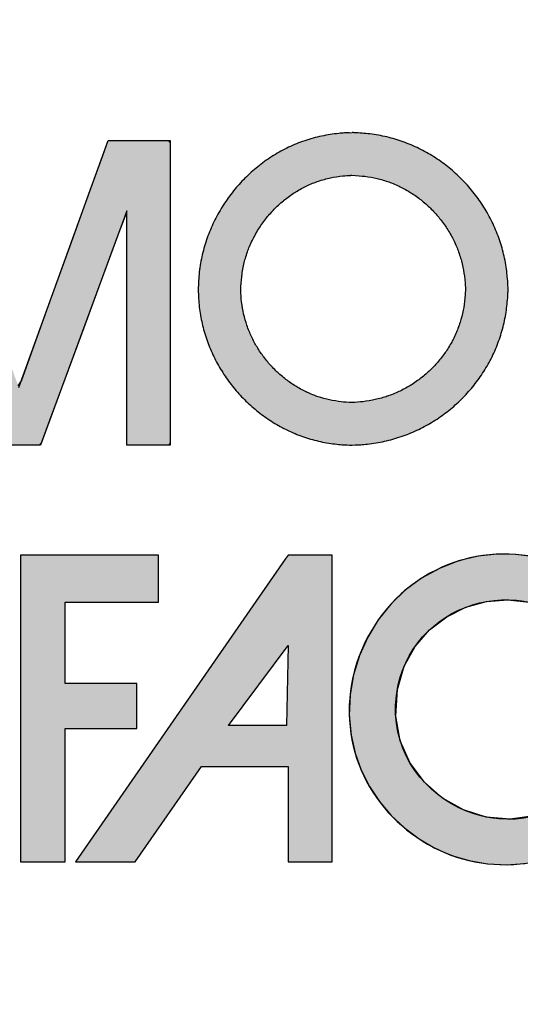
# Model space of a CAD drawing. Header units: inches. Extents: x 0 to 100, y 0 to 75.
# Tile 7 of 13: x 91.2 to 93.2, y 3.94 to 7.89. Entities that reach past the tile are written whole.
import ezdxf
from ezdxf import colors
from ezdxf.entities.mleader import LeaderData, LeaderLine
from ezdxf.math import Vec2, Vec3

# ---------------------------------------------------------------- set-up
doc = ezdxf.new("R2010")
doc.units = ezdxf.units.IN
doc.header["$MEASUREMENT"] = 0
doc.layers.add('Default', color=7, linetype='Continuous')

# ---------------------------------------------------------------- blocks, each defined once
blk = doc.blocks.new('_DOT')
at = {"color": 0}
blk.add_line((0, 0), (-1, 0), dxfattribs=at)
at = {"color": 0, "const_width": 0.333}
blk.add_lwpolyline([(-0.1665, 0, 1), (0.1665, 0, 1)], format="xyb", close=True, dxfattribs=at)
blk = doc.blocks.new('block_2')
at = {"layer": 'Default', "linetype": 'Continuous'}
for points in [[(-0.14629, 0.22347), (-0.14629, 0.21744), (-0.14629, 0.20105), (-0.14629, 0.17691), (-0.14629, 0.1476), (-0.14629, 0.1157), (-0.14629, 0.0838), (-0.14629, 0.05449), (-0.14629, 0.03035), (-0.14629, 0.01397), (-0.14629, 0.00793), (-0.14541, 0.00793), (-0.14302, 0.00793), (-0.13949, 0.00793), (-0.13521, 0.00793), (-0.13055, 0.00793), (-0.12589, 0.00793), (-0.1216, 0.00793), (-0.11808, 0.00793), (-0.11568, 0.00793), (-0.1148, 0.00793), (-0.1148, 0.01056), (-0.1148, 0.0177), (-0.1148, 0.02821), (-0.1148, 0.04098), (-0.1148, 0.05487), (-0.1148, 0.06876), (-0.1148, 0.08153), (-0.1148, 0.09204), (-0.1148, 0.09918), (-0.1148, 0.10181), (-0.11339, 0.10181), (-0.10957, 0.10181), (-0.10393, 0.10181), (-0.09709, 0.10181), (-0.08964, 0.10181), (-0.08219, 0.10181), (-0.07535, 0.10181), (-0.06971, 0.10181), (-0.06589, 0.10181), (-0.06448, 0.10181), (-0.06448, 0.10269), (-0.06448, 0.10508), (-0.06448, 0.1086), (-0.06448, 0.11288), (-0.06448, 0.11753), (-0.06448, 0.12219), (-0.06448, 0.12647), (-0.06448, 0.12999), (-0.06448, 0.13238), (-0.06448, 0.13326), (-0.06589, 0.13326), (-0.06971, 0.13326), (-0.07535, 0.13326), (-0.08219, 0.13326), (-0.08964, 0.13326), (-0.09709, 0.13326), (-0.10393, 0.13326), (-0.10957, 0.13326), (-0.11339, 0.13326), (-0.1148, 0.13326), (-0.1148, 0.13486), (-0.1148, 0.1392), (-0.1148, 0.14561), (-0.1148, 0.15338), (-0.1148, 0.16184), (-0.1148, 0.1703), (-0.1148, 0.17807), (-0.1148, 0.18447), (-0.1148, 0.18882), (-0.1148, 0.19042), (-0.11297, 0.19042), (-0.10798, 0.19042), (-0.10064, 0.19042), (-0.09173, 0.19042), (-0.08203, 0.19042), (-0.07233, 0.19042), (-0.06342, 0.19042), (-0.05608, 0.19042), (-0.0511, 0.19042), (-0.04926, 0.19042), (-0.04926, 0.19134), (-0.04926, 0.19385), (-0.04926, 0.19755), (-0.04926, 0.20204), (-0.04926, 0.20693), (-0.04926, 0.21182), (-0.04926, 0.21631), (-0.04926, 0.22001), (-0.04926, 0.22252), (-0.04926, 0.22345), (-0.05132, 0.22345), (-0.05699, 0.22345), (-0.06558, 0.22345), (-0.07634, 0.22346), (-0.08856, 0.22346), (-0.10152, 0.22346), (-0.1145, 0.22347), (-0.12677, 0.22347), (-0.13761, 0.22347)], [(0.24683, 0.05811), (0.23145, 0.04686), (0.215, 0.04023), (0.1981, 0.03788), (0.18134, 0.03942), (0.16533, 0.04452), (0.15068, 0.05279), (0.13798, 0.06387), (0.12784, 0.07742), (0.12087, 0.09305), (0.11767, 0.11041), (0.11884, 0.12913), (0.1237, 0.14549), (0.13141, 0.15943), (0.14153, 0.17108), (0.15359, 0.18031), (0.16711, 0.187), (0.1816, 0.19102), (0.19658, 0.19224), (0.21158, 0.19054), (0.22611, 0.18578), (0.2397, 0.17786), (0.25187, 0.16663), (0.25487, 0.16367), (0.25699, 0.16367), (0.2604, 0.16367), (0.26474, 0.16367), (0.2697, 0.16367), (0.27491, 0.16367), (0.28006, 0.16367), (0.28478, 0.16367), (0.28875, 0.16367), (0.29163, 0.16367), (0.29307, 0.16367), (0.28884, 0.17158), (0.28122, 0.18255), (0.2724, 0.19238), (0.26252, 0.201), (0.25172, 0.20837), (0.24015, 0.21442), (0.22795, 0.21909), (0.21526, 0.22232), (0.20223, 0.22406), (0.189, 0.22424), (0.17572, 0.2228), (0.16193, 0.2195), (0.1484, 0.21424), (0.13587, 0.2073), (0.12445, 0.19884), (0.11426, 0.18903), (0.1054, 0.17802), (0.09799, 0.16599), (0.09213, 0.1531), (0.08795, 0.13951), (0.08555, 0.1254), (0.08504, 0.11092), (0.08631, 0.09702), (0.08907, 0.08441), (0.0934, 0.07235), (0.09917, 0.06095), (0.10626, 0.05031), (0.11454, 0.04056), (0.12388, 0.03179), (0.13415, 0.02413), (0.14525, 0.01768), (0.15702, 0.01255), (0.16937, 0.00885), (0.18226, 0.00665), (0.19546, 0.00598), (0.20851, 0.00687), (0.22126, 0.00926), (0.23358, 0.0131), (0.24533, 0.01832), (0.25638, 0.02486), (0.26659, 0.03267), (0.27583, 0.04167), (0.28396, 0.05181), (0.29085, 0.06302), (0.29522, 0.07245), (0.29404, 0.07245), (0.2915, 0.07245), (0.28789, 0.07245), (0.28355, 0.07245), (0.27879, 0.07245), (0.27392, 0.07245), (0.26926, 0.07245), (0.26513, 0.07245), (0.26184, 0.07245), (0.25972, 0.07245), (0.25895, 0.07229), (0.25798, 0.07089), (0.25698, 0.06951), (0.25596, 0.06815), (0.25491, 0.06681), (0.25383, 0.06549), (0.25272, 0.0642), (0.25159, 0.06293), (0.25044, 0.06169), (0.24926, 0.06047), (0.24806, 0.05928)]]:
    blk.add_hatch(color=7, dxfattribs=at).paths.add_polyline_path(points)
h = blk.add_hatch(color=7, dxfattribs=at)
h.paths.add_polyline_path([(0.04198, 0.22347), (0.04001, 0.22064), (-0.10749, 0.00793), (-0.06554, 0.00793), (-0.01885, 0.07507), (0.04198, 0.07507), (0.04198, 0.00793), (0.07292, 0.00793), (0.07292, 0.22347)])
h.paths.add_polyline_path([(0.04093, 0.10388), (0.04198, 0.16001), (0, 0.10388)])
at = {"layer": 'Default', "color": 7, "linetype": 'Continuous'}
for p, q in [((0.04198, 0.22347), (0.04001, 0.22064)), ((0.07292, 0.22347), (0.04198, 0.22347)), ((0.07292, 0.00793), (0.07292, 0.22347)), ((0.04001, 0.22064), (-0.10749, 0.00793)), ((0, 0.10388), (0.04198, 0.16001)), ((0.04198, 0.16001), (0.04093, 0.10388)), ((0.04093, 0.10388), (0, 0.10388)), ((-0.06554, 0.00793), (-0.01885, 0.07507)), ((-0.01885, 0.07507), (0.04198, 0.07507)), ((0.04198, 0.07507), (0.04198, 0.00793)), ((-0.10749, 0.00793), (-0.06554, 0.00793)), ((0.04198, 0.00793), (0.07292, 0.00793))]:
    blk.add_line(p, q, dxfattribs=at)
blk.add_lwpolyline([(-0.14629, 0.22347), (-0.14629, 0.21744), (-0.14629, 0.20105), (-0.14629, 0.17691), (-0.14629, 0.1476), (-0.14629, 0.1157), (-0.14629, 0.0838), (-0.14629, 0.05449), (-0.14629, 0.03035), (-0.14629, 0.01397), (-0.14629, 0.00793), (-0.14541, 0.00793), (-0.14302, 0.00793), (-0.13949, 0.00793), (-0.13521, 0.00793), (-0.13055, 0.00793), (-0.12589, 0.00793), (-0.1216, 0.00793), (-0.11808, 0.00793), (-0.11568, 0.00793), (-0.1148, 0.00793), (-0.1148, 0.01056), (-0.1148, 0.0177), (-0.1148, 0.02821), (-0.1148, 0.04098), (-0.1148, 0.05487), (-0.1148, 0.06876), (-0.1148, 0.08153), (-0.1148, 0.09204), (-0.1148, 0.09918), (-0.1148, 0.10181), (-0.11339, 0.10181), (-0.10957, 0.10181), (-0.10393, 0.10181), (-0.09709, 0.10181), (-0.08964, 0.10181), (-0.08219, 0.10181), (-0.07535, 0.10181), (-0.06971, 0.10181), (-0.06589, 0.10181), (-0.06448, 0.10181), (-0.06448, 0.10269), (-0.06448, 0.10508), (-0.06448, 0.1086), (-0.06448, 0.11288), (-0.06448, 0.11753), (-0.06448, 0.12219), (-0.06448, 0.12647), (-0.06448, 0.12999), (-0.06448, 0.13238), (-0.06448, 0.13326), (-0.06589, 0.13326), (-0.06971, 0.13326), (-0.07535, 0.13326), (-0.08219, 0.13326), (-0.08964, 0.13326), (-0.09709, 0.13326), (-0.10393, 0.13326), (-0.10957, 0.13326), (-0.11339, 0.13326), (-0.1148, 0.13326), (-0.1148, 0.13486), (-0.1148, 0.1392), (-0.1148, 0.14561), (-0.1148, 0.15338), (-0.1148, 0.16184), (-0.1148, 0.1703), (-0.1148, 0.17807), (-0.1148, 0.18447), (-0.1148, 0.18882), (-0.1148, 0.19042), (-0.11297, 0.19042), (-0.10798, 0.19042), (-0.10064, 0.19042), (-0.09173, 0.19042), (-0.08203, 0.19042), (-0.07233, 0.19042), (-0.06342, 0.19042), (-0.05608, 0.19042), (-0.0511, 0.19042), (-0.04926, 0.19042), (-0.04926, 0.19134), (-0.04926, 0.19385), (-0.04926, 0.19755), (-0.04926, 0.20204), (-0.04926, 0.20693), (-0.04926, 0.21182), (-0.04926, 0.21631), (-0.04926, 0.22001), (-0.04926, 0.22252), (-0.04926, 0.22345), (-0.05132, 0.22345), (-0.05699, 0.22345), (-0.06558, 0.22345), (-0.07634, 0.22346), (-0.08856, 0.22346), (-0.10152, 0.22346), (-0.1145, 0.22347), (-0.12677, 0.22347), (-0.13761, 0.22347), (-0.14629, 0.22347)], close=True, dxfattribs=at)
at = {"layer": 'Default', "color": 7, "linetype": 'Continuous', "const_width": 0.00035}
for points in [[(0.04198, 0.22347), (0.04001, 0.22064), (-0.10749, 0.00793), (-0.06554, 0.00793), (-0.01885, 0.07507), (0.04198, 0.07507), (0.04198, 0.00793), (0.07292, 0.00793), (0.07292, 0.22347), (0.04198, 0.22347)], [(0.04093, 0.10388), (0, 0.10388), (0.04198, 0.16001), (0.04093, 0.10388)]]:
    blk.add_lwpolyline(points, close=True, dxfattribs=at)
at = {"layer": 'Default', "color": 7, "linetype": 'Continuous'}
for points in [[(0.215, 0.04023), (0.1981, 0.03788), (0.18134, 0.03942), (0.16533, 0.04452), (0.15068, 0.05279), (0.13798, 0.06387), (0.12784, 0.07742), (0.12087, 0.09305), (0.11767, 0.11041), (0.11884, 0.12913), (0.1237, 0.14549), (0.13141, 0.15943), (0.14153, 0.17108), (0.15359, 0.18031), (0.16711, 0.187), (0.1816, 0.19102), (0.19658, 0.19224), (0.21158, 0.19054)], [(0.21526, 0.22232), (0.20223, 0.22406), (0.189, 0.22424), (0.17572, 0.2228), (0.16193, 0.2195), (0.1484, 0.21424), (0.13587, 0.2073), (0.12445, 0.19884), (0.11426, 0.18903), (0.1054, 0.17802), (0.09799, 0.16599), (0.09213, 0.1531), (0.08795, 0.13951), (0.08555, 0.1254), (0.08504, 0.11092), (0.08631, 0.09702), (0.08907, 0.08441), (0.0934, 0.07235), (0.09917, 0.06095), (0.10626, 0.05031), (0.11454, 0.04056), (0.12388, 0.03179), (0.13415, 0.02413), (0.14525, 0.01768), (0.15702, 0.01255), (0.16937, 0.00885), (0.18226, 0.00665), (0.19546, 0.00598), (0.20851, 0.00687)]]:
    blk.add_lwpolyline(points, dxfattribs=at)
for points, knots in [([(0.29317, 0.16367), (0.27083, 0.20894), (0.21875, 0.23279), (0.16984, 0.22163), (0.11624, 0.20938), (0.07967, 0.1572), (0.08561, 0.10278), (0.08997, 0.05451), (0.13028, 0.01424), (0.17784, 0.00724), (0.22689, -0.00026), (0.27634, 0.02614), (0.29526, 0.07245)], [0, 0, 0, 0, 0.25, 0.25, 0.25, 0.5, 0.5, 0.5, 0.75, 0.75, 0.75, 1, 1, 1, 1]), ([(0.24683, 0.05811), (0.19257, 0.0074), (0.10403, 0.05945), (0.11926, 0.13128), (0.13251, 0.19393), (0.21412, 0.21437), (0.25433, 0.16367)], [0, 0, 0, 0, 0.5, 0.5, 0.5, 1, 1, 1, 1])]:
    blk.add_open_spline(points, degree=3, knots=knots, dxfattribs=at)
for points in [[(-0.14629, 0.22347), (-0.14629, 0.22347), (-0.14629, 0.00793), (-0.14629, 0.00793)], [(-0.04926, 0.22345), (-0.04926, 0.22345), (-0.12172, 0.22347), (-0.14629, 0.22347)], [(-0.04926, 0.19042), (-0.04926, 0.19042), (-0.04926, 0.22345), (-0.04926, 0.22345)], [(-0.1148, 0.13326), (-0.1148, 0.13326), (-0.1148, 0.19042), (-0.1148, 0.19042)], [(-0.1148, 0.19042), (-0.1148, 0.19042), (-0.04926, 0.19042), (-0.04926, 0.19042)], [(-0.06448, 0.13326), (-0.06448, 0.13326), (-0.1148, 0.13326), (-0.1148, 0.13326)], [(-0.06448, 0.10181), (-0.06448, 0.10181), (-0.06448, 0.13326), (-0.06448, 0.13326)], [(-0.1148, 0.00793), (-0.1148, 0.00793), (-0.1148, 0.10181), (-0.1148, 0.10181)], [(-0.1148, 0.10181), (-0.1148, 0.10181), (-0.06448, 0.10181), (-0.06448, 0.10181)], [(-0.14629, 0.00793), (-0.14629, 0.00793), (-0.1148, 0.00793), (-0.1148, 0.00793)]]:
    blk.add_open_spline(points, degree=3, dxfattribs=at)
blk = doc.blocks.new('Block1')
at = {"layer": 'Default', "linetype": 'Continuous'}
h = blk.add_hatch(color=7, dxfattribs=at)
edge = h.paths.add_edge_path()
edge.add_spline(control_points=[(2.17777, 1.22006), (2.17707, 1.22003), (2.17586, 1.21996), (2.17326, 1.21981), (2.17188, 1.21972), (2.16649, 1.2191), (2.16251, 1.21853), (2.15431, 1.2168), (2.15052, 1.21575), (2.14263, 1.21308), (2.13899, 1.2116), (2.13155, 1.20809), (2.12809, 1.20619), (2.12115, 1.2019), (2.1179, 1.19962), (2.11151, 1.19462), (2.10851, 1.19199), (2.10271, 1.18634), (2.09999, 1.18339), (2.09483, 1.17716), (2.09244, 1.17393), (2.08796, 1.16717), (2.08592, 1.1637), (2.08218, 1.15646), (2.08053, 1.1528), (2.07758, 1.14515), (2.07633, 1.14132), (2.07423, 1.13331), (2.07342, 1.12936), (2.07222, 1.12107), (2.07187, 1.11702), (2.07163, 1.10864), (2.07175, 1.10464), (2.07244, 1.09649), (2.073, 1.09271), (2.07456, 1.08492), (2.07551, 1.08124), (2.07788, 1.07375), (2.07922, 1.07021), (2.08235, 1.06308), (2.08405, 1.05969), (2.08788, 1.05297), (2.08993, 1.04977), (2.0944, 1.04351), (2.09676, 1.04053), (2.10184, 1.03477), (2.10449, 1.03205), (2.11013, 1.02683), (2.11303, 1.02441), (2.11919, 1.01978), (2.12231, 1.01768), (2.12894, 1.01371), (2.13225, 1.01195), (2.13932, 1.00868), (2.14278, 1.00729), (2.15023, 1.00479), (2.15382, 1.00379), (2.16158, 1.00211), (2.16531, 1.00153), (2.17078, 1.00091), (2.17228, 1.0008), (2.17542, 1.00061), (2.17706, 1.00052), (2.18311, 1.00055), (2.18447, 1.00065), (2.18743, 1.00086), (2.18904, 1.00098), (2.19476, 1.00167), (2.19872, 1.00231), (2.20667, 1.00406), (2.21047, 1.00513), (2.21812, 1.00772), (2.22176, 1.00918), (2.22901, 1.01256), (2.23247, 1.0144), (2.23927, 1.0185), (2.24251, 1.02069), (2.24882, 1.02546), (2.2518, 1.02798), (2.25757, 1.03338), (2.26026, 1.03619), (2.26543, 1.04217), (2.26782, 1.04524), (2.27234, 1.05176), (2.27438, 1.05506), (2.27819, 1.06207), (2.27986, 1.06557), (2.28292, 1.07302), (2.2842, 1.07669), (2.28643, 1.08452), (2.2873, 1.08835), (2.28834, 1.09448), (2.28858, 1.09639), (2.28901, 1.10011), (2.2892, 1.10192), (2.28946, 1.10479), (2.2895, 1.10578), (2.28957, 1.1077), (2.2896, 1.10862), (2.28962, 1.11118), (2.2896, 1.11176), (2.28956, 1.11311), (2.28953, 1.11388), (2.28931, 1.11645), (2.28915, 1.1182), (2.28878, 1.12184), (2.28858, 1.12372), (2.28763, 1.12986), (2.28683, 1.13371), (2.28472, 1.14159), (2.2835, 1.14532), (2.28057, 1.15283), (2.27894, 1.1564), (2.27524, 1.1635), (2.27324, 1.16688), (2.26884, 1.17351), (2.26649, 1.17667), (2.26142, 1.18279), (2.25876, 1.18568), (2.25308, 1.19123), (2.25013, 1.19383), (2.2439, 1.19877), (2.2407, 1.20104), (2.23396, 1.2053), (2.23055, 1.20721), (2.22333, 1.21074), (2.21974, 1.21227), (2.21211, 1.21501), (2.20837, 1.21613), (2.20038, 1.21801), (2.19651, 1.2187), (2.18869, 1.21963), (2.18514, 1.21982), (2.18086, 1.22009), (2.18045, 1.22011), (2.18004, 1.22013)], knot_values=[0, 0, 0, 0, 0.006253, 0.006253, 0.012505, 0.012505, 0.030829, 0.030829, 0.048882, 0.048882, 0.066764, 0.066764, 0.084548, 0.084548, 0.102286, 0.102286, 0.120012, 0.120012, 0.137747, 0.137747, 0.15551, 0.15551, 0.173315, 0.173315, 0.191184, 0.191184, 0.20915, 0.20915, 0.227262, 0.227262, 0.245593, 0.245593, 0.263702, 0.263702, 0.281026, 0.281026, 0.298163, 0.298163, 0.315172, 0.315172, 0.332097, 0.332097, 0.348969, 0.348969, 0.365805, 0.365805, 0.382621, 0.382621, 0.39943, 0.39943, 0.41625, 0.41625, 0.433104, 0.433104, 0.450033, 0.450033, 0.467091, 0.467091, 0.484355, 0.484355, 0.491212, 0.491212, 0.49807, 0.49807, 0.505746, 0.505746, 0.513421, 0.513421, 0.531337, 0.531337, 0.549023, 0.549023, 0.566548, 0.566548, 0.583962, 0.583962, 0.601305, 0.601305, 0.618607, 0.618607, 0.635893, 0.635893, 0.65319, 0.65319, 0.67053, 0.67053, 0.687954, 0.687954, 0.705517, 0.705517, 0.72329, 0.72329, 0.732328, 0.732328, 0.741367, 0.741367, 0.744906, 0.744906, 0.748446, 0.748446, 0.750825, 0.750825, 0.753204, 0.753204, 0.762224, 0.762224, 0.771244, 0.771244, 0.789037, 0.789037, 0.806664, 0.806664, 0.824184, 0.824184, 0.841639, 0.841639, 0.859056, 0.859056, 0.876456, 0.876456, 0.893855, 0.893855, 0.91127, 0.91127, 0.928728, 0.928728, 0.946265, 0.946265, 0.963936, 0.963936, 0.981815, 0.981815, 0.998218, 0.998218, 1, 1, 1, 1], degree=3, periodic=0)
edge.add_line((2.18004, 1.22013), (2.17777, 1.22006))
edge = h.paths.add_edge_path()
edge.add_spline(control_points=[(2.17867, 1.19007), (2.17774, 1.19001), (2.17497, 1.18989), (2.17104, 1.18945), (2.16692, 1.18883), (2.16235, 1.18787), (2.15839, 1.18678), (2.15398, 1.18529), (2.15021, 1.18376), (2.14597, 1.18176), (2.14241, 1.17982), (2.13838, 1.17732), (2.13507, 1.17501), (2.1313, 1.17205), (2.12826, 1.16939), (2.12479, 1.16601), (2.12205, 1.16304), (2.11895, 1.15929), (2.11654, 1.15604), (2.11384, 1.15197), (2.11179, 1.14848), (2.10955, 1.14415), (2.10788, 1.14044), (2.10614, 1.13592), (2.10487, 1.13203), (2.10365, 1.12736), (2.10282, 1.12332), (2.10213, 1.11853), (2.10177, 1.11438), (2.10163, 1.10958), (2.10175, 1.10546), (2.10215, 1.10084), (2.10271, 1.09694), (2.1036, 1.09249), (2.10458, 1.08872), (2.10595, 1.08439), (2.10732, 1.08077), (2.10915, 1.07659), (2.11088, 1.07315), (2.11315, 1.06916), (2.11522, 1.06593), (2.11789, 1.06219), (2.12028, 1.05919), (2.12332, 1.05573), (2.12599, 1.05299), (2.12935, 1.04988), (2.13229, 1.04743), (2.13593, 1.0447), (2.1391, 1.04256), (2.14296, 1.04024), (2.14635, 1.03845), (2.15039, 1.03657), (2.15397, 1.03515), (2.15816, 1.03374), (2.1619, 1.0327), (2.16621, 1.03177), (2.17009, 1.03116), (2.17403, 1.03072), (2.17703, 1.03056), (2.18013, 1.03041), (2.18199, 1.03056), (2.18545, 1.03076), (2.18987, 1.03128), (2.1939, 1.03193), (2.19855, 1.03296), (2.20242, 1.03404), (2.2069, 1.03556), (2.2106, 1.03705), (2.21488, 1.03904), (2.21838, 1.0409), (2.22243, 1.04334), (2.2257, 1.04555), (2.22946, 1.0484), (2.23247, 1.05094), (2.23591, 1.05416), (2.23864, 1.057), (2.24171, 1.06055), (2.24412, 1.06366), (2.24678, 1.0675), (2.24886, 1.07086), (2.25108, 1.07494), (2.25279, 1.07852), (2.25455, 1.08281), (2.25586, 1.08659), (2.25714, 1.09106), (2.25803, 1.09501), (2.25879, 1.09966), (2.25923, 1.10375), (2.25955, 1.10706), (2.25959, 1.1086), (2.25963, 1.11021), (2.25962, 1.1109), (2.25959, 1.11195), (2.25933, 1.11493), (2.25895, 1.11902), (2.25826, 1.12368), (2.25743, 1.12764), (2.25622, 1.13218), (2.25497, 1.13599), (2.25326, 1.14038), (2.25161, 1.14401), (2.24942, 1.14821), (2.2474, 1.15163), (2.24476, 1.15559), (2.24239, 1.15877), (2.23935, 1.16245), (2.23666, 1.16537), (2.23325, 1.16871), (2.23028, 1.17132), (2.22655, 1.17427), (2.22332, 1.17657), (2.21933, 1.17909), (2.21586, 1.18103), (2.21165, 1.18309), (2.20798, 1.18465), (2.2036, 1.18623), (2.19974, 1.18738), (2.19521, 1.18845), (2.19121, 1.18916), (2.18677, 1.18967), (2.18321, 1.1899), (2.17961, 1.19013), (2.17909, 1.19014), (2.17877, 1.19009), (2.17867, 1.19007)], knot_values=[0, 0, 0, 0, 0.012505, 0.012505, 0.030829, 0.030829, 0.048882, 0.048882, 0.066764, 0.066764, 0.084548, 0.084548, 0.102286, 0.102286, 0.120012, 0.120012, 0.137747, 0.137747, 0.15551, 0.15551, 0.173315, 0.173315, 0.191184, 0.191184, 0.20915, 0.20915, 0.227262, 0.227262, 0.245593, 0.245593, 0.263702, 0.263702, 0.281026, 0.281026, 0.298163, 0.298163, 0.315172, 0.315172, 0.332097, 0.332097, 0.348969, 0.348969, 0.365805, 0.365805, 0.382621, 0.382621, 0.39943, 0.39943, 0.41625, 0.41625, 0.433104, 0.433104, 0.450033, 0.450033, 0.467091, 0.467091, 0.484355, 0.484355, 0.49807, 0.49807, 0.49807, 0.513421, 0.513421, 0.531337, 0.531337, 0.549023, 0.549023, 0.566548, 0.566548, 0.583962, 0.583962, 0.601305, 0.601305, 0.618607, 0.618607, 0.635893, 0.635893, 0.65319, 0.65319, 0.67053, 0.67053, 0.687954, 0.687954, 0.705517, 0.705517, 0.72329, 0.72329, 0.741367, 0.741367, 0.748446, 0.748446, 0.748446, 0.753204, 0.753204, 0.771244, 0.771244, 0.789037, 0.789037, 0.806664, 0.806664, 0.824184, 0.824184, 0.841639, 0.841639, 0.859056, 0.859056, 0.876456, 0.876456, 0.893855, 0.893855, 0.91127, 0.91127, 0.928728, 0.928728, 0.946265, 0.946265, 0.963936, 0.963936, 0.981815, 0.981815, 0.998218, 0.998218, 0.998218, 1, 1, 1, 1], degree=3, periodic=0)
blk.add_hatch(color=7, dxfattribs=at).paths.add_polyline_path([(1.83902, 1.21448), (1.83902, 1.19476), (1.83902, 1.17504), (1.83902, 1.15533), (1.83902, 1.13561), (1.83902, 1.11589), (1.83902, 1.09617), (1.83902, 1.07943), (1.83902, 1.06864), (1.83902, 1.05785), (1.83902, 1.04707), (1.83902, 1.03628), (1.83902, 1.0255), (1.83902, 1.01471), (1.83901, 1.01057), (1.83897, 1.00903), (1.83892, 1.00695), (1.8389, 1.00469), (1.83895, 1.00263), (1.8391, 1.00112), (1.83939, 1.00054), (1.84389, 1.00054), (1.8484, 1.00054), (1.85291, 1.00054), (1.85741, 1.00054), (1.86192, 1.00054), (1.86642, 1.00054), (1.86942, 1.00174), (1.86942, 1.01777), (1.86942, 1.04722), (1.86942, 1.08339), (1.86942, 1.11955), (1.86942, 1.14901), (1.86942, 1.16504), (1.87112, 1.1616), (1.87892, 1.14035), (1.89083, 1.10791), (1.90438, 1.071), (1.91711, 1.03633), (1.92655, 1.0106), (1.93025, 1.00054), (1.9321, 1.00054), (1.93682, 1.00054), (1.94319, 1.00054), (1.94996, 1.00054), (1.95592, 1.00054), (1.95982, 1.00054), (1.96111, 1.00173), (1.967, 1.01766), (1.97782, 1.04692), (1.9911, 1.08286), (2.00438, 1.11879), (2.0152, 1.14806), (2.02109, 1.16399), (2.02153, 1.16057), (2.02153, 1.13946), (2.02153, 1.10723), (2.02153, 1.07055), (2.02153, 1.0361), (2.02153, 1.01054), (2.02153, 1.00054), (2.02338, 1.00054), (2.0281, 1.00054), (2.03446, 1.00054), (2.04123, 1.00054), (2.04718, 1.00054), (2.05108, 1.00054), (2.05193, 1.00209), (2.05193, 1.02279), (2.05193, 1.06082), (2.05193, 1.10751), (2.05193, 1.1542), (2.05193, 1.19223), (2.05193, 1.21293), (2.05071, 1.21448), (2.04512, 1.21448), (2.0366, 1.21448), (2.0269, 1.21448), (2.01778, 1.21448), (2.01102, 1.21448), (2.00838, 1.21448), (2.00455, 1.20394), (1.99479, 1.17699), (1.98162, 1.14066), (1.96761, 1.102), (1.9553, 1.06802), (1.94723, 1.04575), (1.94501, 1.04215), (1.93887, 1.05895), (1.92759, 1.0898), (1.91374, 1.12769), (1.8999, 1.16558), (1.88862, 1.19643), (1.88248, 1.21323), (1.88082, 1.21448), (1.8753, 1.21448), (1.86688, 1.21448), (1.85731, 1.21448), (1.84831, 1.21448), (1.84164, 1.21448)])
at = {"layer": 'Default', "color": 7, "linetype": 'Continuous'}
blk.add_line((2.17777, 1.22006), (2.18004, 1.22013), dxfattribs=at)
blk.add_lwpolyline([(1.94501, 1.04215), (1.94723, 1.04575), (1.9553, 1.06802), (1.96761, 1.102), (1.98162, 1.14066), (1.99479, 1.17699), (2.00455, 1.20394), (2.00838, 1.21448), (2.01102, 1.21448), (2.01778, 1.21448), (2.0269, 1.21448), (2.0366, 1.21448), (2.04512, 1.21448), (2.05071, 1.21448), (2.05193, 1.21293), (2.05193, 1.19223), (2.05193, 1.1542), (2.05193, 1.10751), (2.05193, 1.06082), (2.05193, 1.02279), (2.05193, 1.00209), (2.05108, 1.00054), (2.04718, 1.00054), (2.04123, 1.00054), (2.03446, 1.00054), (2.0281, 1.00054), (2.02338, 1.00054), (2.02153, 1.00054), (2.02153, 1.01054), (2.02153, 1.0361), (2.02153, 1.07055), (2.02153, 1.10723), (2.02153, 1.13946), (2.02153, 1.16057), (2.02109, 1.16399), (2.0152, 1.14806), (2.00438, 1.11879), (1.9911, 1.08286), (1.97782, 1.04692), (1.967, 1.01766), (1.96111, 1.00173), (1.95982, 1.00054), (1.95592, 1.00054), (1.94996, 1.00054), (1.94319, 1.00054)], dxfattribs=at)
for points, knots in [([(2.17777, 1.22006), (2.17707, 1.22003), (2.17586, 1.21996), (2.17326, 1.21981), (2.17188, 1.21972), (2.16649, 1.2191), (2.16251, 1.21853), (2.15431, 1.2168), (2.15052, 1.21575), (2.14263, 1.21308), (2.13899, 1.2116), (2.13155, 1.20809), (2.12809, 1.20619), (2.12115, 1.2019), (2.1179, 1.19962), (2.11151, 1.19462), (2.10851, 1.19199), (2.10271, 1.18634), (2.09999, 1.18339), (2.09483, 1.17716), (2.09244, 1.17393), (2.08796, 1.16717), (2.08592, 1.1637), (2.08218, 1.15646), (2.08053, 1.1528), (2.07758, 1.14515), (2.07633, 1.14132), (2.07423, 1.13331), (2.07342, 1.12936), (2.07222, 1.12107), (2.07187, 1.11702), (2.07163, 1.10864), (2.07175, 1.10464), (2.07244, 1.09649), (2.073, 1.09271), (2.07456, 1.08492), (2.07551, 1.08124), (2.07788, 1.07375), (2.07922, 1.07021), (2.08235, 1.06308), (2.08405, 1.05969), (2.08788, 1.05297), (2.08993, 1.04977), (2.0944, 1.04351), (2.09676, 1.04053), (2.10184, 1.03477), (2.10449, 1.03205), (2.11013, 1.02683), (2.11303, 1.02441), (2.11919, 1.01978), (2.12231, 1.01768), (2.12894, 1.01371), (2.13225, 1.01195), (2.13932, 1.00868), (2.14278, 1.00729), (2.15023, 1.00479), (2.15382, 1.00379), (2.16158, 1.00211), (2.16531, 1.00153), (2.17078, 1.00091), (2.17228, 1.0008), (2.17542, 1.00061), (2.17706, 1.00052), (2.18311, 1.00055), (2.18447, 1.00065), (2.18743, 1.00086), (2.18904, 1.00098), (2.19476, 1.00167), (2.19872, 1.00231), (2.20667, 1.00406), (2.21047, 1.00513), (2.21812, 1.00772), (2.22176, 1.00918), (2.22901, 1.01256), (2.23247, 1.0144), (2.23927, 1.0185), (2.24251, 1.02069), (2.24882, 1.02546), (2.2518, 1.02798), (2.25757, 1.03338), (2.26026, 1.03619), (2.26543, 1.04217), (2.26782, 1.04524), (2.27234, 1.05176), (2.27438, 1.05506), (2.27819, 1.06207), (2.27986, 1.06557), (2.28292, 1.07302), (2.2842, 1.07669), (2.28643, 1.08452), (2.2873, 1.08835), (2.28834, 1.09448), (2.28858, 1.09639), (2.28901, 1.10011), (2.2892, 1.10192), (2.28946, 1.10479), (2.2895, 1.10578), (2.28957, 1.1077), (2.2896, 1.10862), (2.28962, 1.11118), (2.2896, 1.11176), (2.28956, 1.11311), (2.28953, 1.11388), (2.28931, 1.11645), (2.28915, 1.1182), (2.28878, 1.12184), (2.28858, 1.12372), (2.28763, 1.12986), (2.28683, 1.13371), (2.28472, 1.14159), (2.2835, 1.14532), (2.28057, 1.15283), (2.27894, 1.1564), (2.27524, 1.1635), (2.27324, 1.16688), (2.26884, 1.17351), (2.26649, 1.17667), (2.26142, 1.18279), (2.25876, 1.18568), (2.25308, 1.19123), (2.25013, 1.19383), (2.2439, 1.19877), (2.2407, 1.20104), (2.23396, 1.2053), (2.23055, 1.20721), (2.22333, 1.21074), (2.21974, 1.21227), (2.21211, 1.21501), (2.20837, 1.21613), (2.20038, 1.21801), (2.19651, 1.2187), (2.18869, 1.21963), (2.18514, 1.21982), (2.18086, 1.22009), (2.18045, 1.22011), (2.18004, 1.22013)], [0, 0, 0, 0, 0.006253, 0.006253, 0.012505, 0.012505, 0.030829, 0.030829, 0.048882, 0.048882, 0.066764, 0.066764, 0.084548, 0.084548, 0.102286, 0.102286, 0.120012, 0.120012, 0.137747, 0.137747, 0.15551, 0.15551, 0.173315, 0.173315, 0.191184, 0.191184, 0.20915, 0.20915, 0.227262, 0.227262, 0.245593, 0.245593, 0.263702, 0.263702, 0.281026, 0.281026, 0.298163, 0.298163, 0.315172, 0.315172, 0.332097, 0.332097, 0.348969, 0.348969, 0.365805, 0.365805, 0.382621, 0.382621, 0.39943, 0.39943, 0.41625, 0.41625, 0.433104, 0.433104, 0.450033, 0.450033, 0.467091, 0.467091, 0.484355, 0.484355, 0.491212, 0.491212, 0.49807, 0.49807, 0.505746, 0.505746, 0.513421, 0.513421, 0.531337, 0.531337, 0.549023, 0.549023, 0.566548, 0.566548, 0.583962, 0.583962, 0.601305, 0.601305, 0.618607, 0.618607, 0.635893, 0.635893, 0.65319, 0.65319, 0.67053, 0.67053, 0.687954, 0.687954, 0.705517, 0.705517, 0.72329, 0.72329, 0.732328, 0.732328, 0.741367, 0.741367, 0.744906, 0.744906, 0.748446, 0.748446, 0.750825, 0.750825, 0.753204, 0.753204, 0.762224, 0.762224, 0.771244, 0.771244, 0.789037, 0.789037, 0.806664, 0.806664, 0.824184, 0.824184, 0.841639, 0.841639, 0.859056, 0.859056, 0.876456, 0.876456, 0.893855, 0.893855, 0.91127, 0.91127, 0.928728, 0.928728, 0.946265, 0.946265, 0.963936, 0.963936, 0.981815, 0.981815, 0.998218, 0.998218, 1, 1, 1, 1]), ([(2.17867, 1.19007), (2.17774, 1.19001), (2.17497, 1.18989), (2.17104, 1.18945), (2.16692, 1.18883), (2.16235, 1.18787), (2.15839, 1.18678), (2.15398, 1.18529), (2.15021, 1.18376), (2.14597, 1.18176), (2.14241, 1.17982), (2.13838, 1.17732), (2.13507, 1.17501), (2.1313, 1.17205), (2.12826, 1.16939), (2.12479, 1.16601), (2.12205, 1.16304), (2.11895, 1.15929), (2.11654, 1.15604), (2.11384, 1.15197), (2.11179, 1.14848), (2.10955, 1.14415), (2.10788, 1.14044), (2.10614, 1.13592), (2.10487, 1.13203), (2.10365, 1.12736), (2.10282, 1.12332), (2.10213, 1.11853), (2.10177, 1.11438), (2.10163, 1.10958), (2.10175, 1.10546), (2.10215, 1.10084), (2.10271, 1.09694), (2.1036, 1.09249), (2.10458, 1.08872), (2.10595, 1.08439), (2.10732, 1.08077), (2.10915, 1.07659), (2.11088, 1.07315), (2.11315, 1.06916), (2.11522, 1.06593), (2.11789, 1.06219), (2.12028, 1.05919), (2.12332, 1.05573), (2.12599, 1.05299), (2.12935, 1.04988), (2.13229, 1.04743), (2.13593, 1.0447), (2.1391, 1.04256), (2.14296, 1.04024), (2.14635, 1.03845), (2.15039, 1.03657), (2.15397, 1.03515), (2.15816, 1.03374), (2.1619, 1.0327), (2.16621, 1.03177), (2.17009, 1.03116), (2.17403, 1.03072), (2.17703, 1.03056), (2.18013, 1.03041), (2.18199, 1.03056), (2.18545, 1.03076), (2.18987, 1.03128), (2.1939, 1.03193), (2.19855, 1.03296), (2.20242, 1.03404), (2.2069, 1.03556), (2.2106, 1.03705), (2.21488, 1.03904), (2.21838, 1.0409), (2.22243, 1.04334), (2.2257, 1.04555), (2.22946, 1.0484), (2.23247, 1.05094), (2.23591, 1.05416), (2.23864, 1.057), (2.24171, 1.06055), (2.24412, 1.06366), (2.24678, 1.0675), (2.24886, 1.07086), (2.25108, 1.07494), (2.25279, 1.07852), (2.25455, 1.08281), (2.25586, 1.08659), (2.25714, 1.09106), (2.25803, 1.09501), (2.25879, 1.09966), (2.25923, 1.10375), (2.25955, 1.10706), (2.25959, 1.1086), (2.25963, 1.11021), (2.25962, 1.1109), (2.25959, 1.11195), (2.25933, 1.11493), (2.25895, 1.11902), (2.25826, 1.12368), (2.25743, 1.12764), (2.25622, 1.13218), (2.25497, 1.13599), (2.25326, 1.14038), (2.25161, 1.14401), (2.24942, 1.14821), (2.2474, 1.15163), (2.24476, 1.15559), (2.24239, 1.15877), (2.23935, 1.16245), (2.23666, 1.16537), (2.23325, 1.16871), (2.23028, 1.17132), (2.22655, 1.17427), (2.22332, 1.17657), (2.21933, 1.17909), (2.21586, 1.18103), (2.21165, 1.18309), (2.20798, 1.18465), (2.2036, 1.18623), (2.19974, 1.18738), (2.19521, 1.18845), (2.19121, 1.18916), (2.18677, 1.18967), (2.18321, 1.1899), (2.17961, 1.19013), (2.17909, 1.19014), (2.17877, 1.19009), (2.17867, 1.19007)], [0, 0, 0, 0, 0.012505, 0.012505, 0.030829, 0.030829, 0.048882, 0.048882, 0.066764, 0.066764, 0.084548, 0.084548, 0.102286, 0.102286, 0.120012, 0.120012, 0.137747, 0.137747, 0.15551, 0.15551, 0.173315, 0.173315, 0.191184, 0.191184, 0.20915, 0.20915, 0.227262, 0.227262, 0.245593, 0.245593, 0.263702, 0.263702, 0.281026, 0.281026, 0.298163, 0.298163, 0.315172, 0.315172, 0.332097, 0.332097, 0.348969, 0.348969, 0.365805, 0.365805, 0.382621, 0.382621, 0.39943, 0.39943, 0.41625, 0.41625, 0.433104, 0.433104, 0.450033, 0.450033, 0.467091, 0.467091, 0.484355, 0.484355, 0.49807, 0.49807, 0.49807, 0.513421, 0.513421, 0.531337, 0.531337, 0.549023, 0.549023, 0.566548, 0.566548, 0.583962, 0.583962, 0.601305, 0.601305, 0.618607, 0.618607, 0.635893, 0.635893, 0.65319, 0.65319, 0.67053, 0.67053, 0.687954, 0.687954, 0.705517, 0.705517, 0.72329, 0.72329, 0.741367, 0.741367, 0.748446, 0.748446, 0.748446, 0.753204, 0.753204, 0.771244, 0.771244, 0.789037, 0.789037, 0.806664, 0.806664, 0.824184, 0.824184, 0.841639, 0.841639, 0.859056, 0.859056, 0.876456, 0.876456, 0.893855, 0.893855, 0.91127, 0.91127, 0.928728, 0.928728, 0.946265, 0.946265, 0.963936, 0.963936, 0.981815, 0.981815, 0.998218, 0.998218, 0.998218, 1, 1, 1, 1])]:
    blk.add_open_spline(points, degree=3, knots=knots, dxfattribs=at)
for points in [[(1.94547, 1.04089), (1.94547, 1.04089), (2.00838, 1.21448), (2.00838, 1.21448)], [(2.00838, 1.21448), (2.00838, 1.21448), (2.05193, 1.21448), (2.05193, 1.21448)], [(2.05193, 1.21448), (2.05193, 1.21448), (2.05193, 1.00054), (2.05193, 1.00054)], [(2.02153, 1.16518), (2.02153, 1.16518), (1.96067, 1.00054), (1.96067, 1.00054)], [(2.02153, 1.00054), (2.02153, 1.00054), (2.02153, 1.16518), (2.02153, 1.16518)], [(1.96067, 1.00054), (1.96067, 1.00054), (1.93025, 1.00054), (1.93025, 1.00054)], [(2.05193, 1.00054), (2.05193, 1.00054), (2.02153, 1.00054), (2.02153, 1.00054)]]:
    blk.add_open_spline(points, degree=3, dxfattribs=at)
at = {"layer": 'Default', "color": 7}
blk.add_blockref('block_2', (2.0929, 0.69957), dxfattribs=at)
blk = doc.blocks.new('Block13')
at = {"layer": 'Default', "color": 7}
blk.add_blockref('Block1', (0.03706, 0.08409), dxfattribs=at)
blk = doc.blocks.new('Block11')
at = {"layer": 'Default', "color": 7}
blk.add_blockref('Block13', (0, 0), dxfattribs=at)
blk = doc.blocks.new('Block10')
at = {"layer": 'Default', "color": 7}
blk.add_blockref('Block11', (0, 0), dxfattribs=at)
blk = doc.blocks.new('Block222')
at = {"layer": 'Default', "color": 7, "xscale": 15, "yscale": 15, "zscale": 15}
blk.add_blockref('Block10', (121.713, -88.163), dxfattribs=at)
at = {"layer": 'Default', "color": 7, "linetype": 'Continuous'}
ml = blk.add_multileader_mtext('Standard', dxfattribs=at)
ml.set_content('{\\pxsm0.9;\\fArial|b1||i0||c0|p34;\\W1.;BRS2P1924BK\\P}', color=7)
ml.set_leader_properties()
ml.set_arrow_properties(name='DOT')
ml.build(insert=Vec2(0, 0))
ml.multileader.update_dxf_attribs({"leader_type": 0, "dogleg_length": 0, "arrow_head_size": 2.25})
ctx = ml.context
ctx.base_point, ctx.char_height, ctx.arrow_head_size, ctx.landing_gap_size = Vec3(151.414, -85.88), 2.25, 2.25, 0.787
ctx.text_align_type = 1
notes = []
notes.append((ctx, [(0, (0, 0, 0), (0, 0), (1, 0), 1, [])]))
ctx.mtext.insert, ctx.mtext.alignment = Vec3(162.383, -84.733), 2
for ctx, leaders in notes:
    for number, flags, end, landing, length, lines in leaders:
        leader = LeaderData()
        leader.index, (leader.has_last_leader_line, leader.has_dogleg_vector, leader.attachment_direction) = number, flags
        leader.last_leader_point, leader.dogleg_vector, leader.dogleg_length = Vec3(end), Vec3(landing), length
        for number, points, colour, breaks in lines:
            line = LeaderLine()
            line.index, line.vertices, line.color, line.breaks = number, Vec3.list(points), colors.encode_raw_color(colour), breaks
            leader.lines.append(line)
        ctx.leaders.append(leader)

msp = doc.modelspace()

# ---------------------------------------------------------------- block references
at = {"layer": 'Default', "color": 7, "xscale": 0.38, "yscale": 0.38, "zscale": 0.38}
msp.add_blockref('Block222', (33.6411, 33.5054), dxfattribs=at)

doc.saveas('drawing.dxf')
